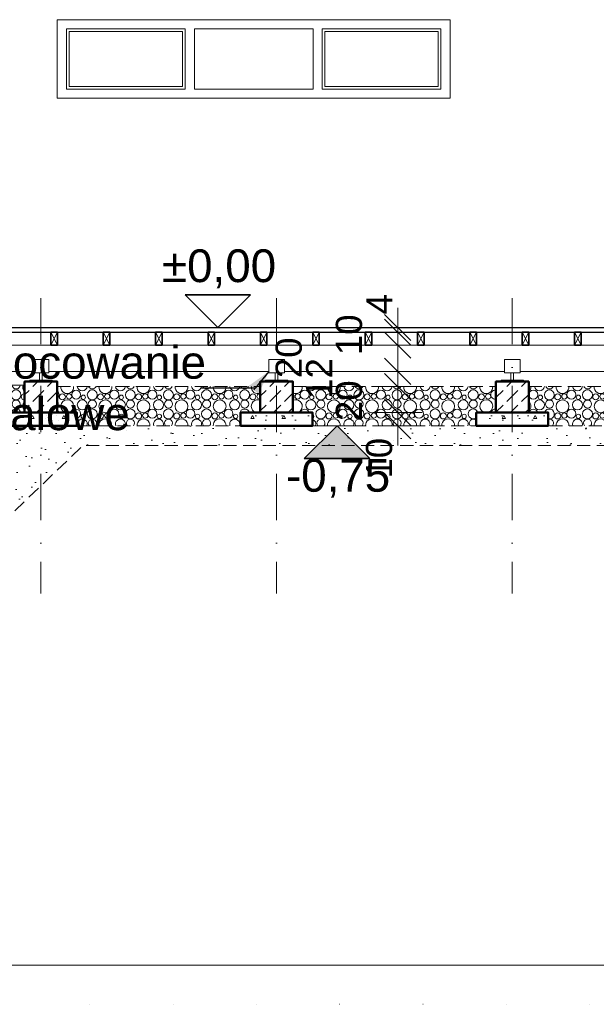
# Model space of a CAD drawing. Header units: centimetres. Extents: x -43488 to -10641, y 2063 to 22960.
# Tile 58 of 72: x -35840 to -35400, y 7867 to 8618. Entities that reach past the tile are written whole.
import ezdxf

# ---------------------------------------------------------------- set-up
doc = ezdxf.new("R2010")
doc.units = ezdxf.units.CM
doc.header["$MEASUREMENT"] = 0
for name, pattern in [('Kreski i kropki', [67.027776, 35.277777, -17.638888, 0, -14.111111]), ('Kropkowana', [63.499999, 0, -63.499999]), ('Przerywana krótka2', [15, 10, -5])]:
    doc.linetypes.add(name, pattern=pattern)
for name, color, linetype, lineweight, true_color in [('!konstrukcja tarasu_Nr_pióra__161', 7, 'Continuous', 35, 0xda4c01), ('!konstrukcja tarasu_Nr_pióra__4', 7, 'Continuous', 25, 0x31fd59), ('!konstrukcja tarasu_Nr_pióra__6', 7, 'Continuous', 18, 0x3fa3ff), ('!konstrukcja tarasu_Nr_pióra__8', 7, 'Continuous', 13, 0x42bda7), ('!konstrukcja tarasu_Nr_pióra__87', 7, 'Continuous', 18, 0x8002ff), ('_wyposazenie_Nr_pióra__6', 7, 'Continuous', 18, 0x3fa3ff), ('linie pomocnicze_Nr_pióra__14', 7, 'Continuous', 18, 0xcc0000), ('Otoczenie i krajobraz_Nr_pióra__20', 7, 'Continuous', 18, 0xffd4d4), ('Słupy_Nr_pióra__7', 7, 'Continuous', 15, 0x9f9fff), ('Słupy_Nr_pióra__8', 7, 'Continuous', 13, 0x42bda7), ('Wymiarowanie_Nr_pióra__3', 7, 'Continuous', 35, 0xff6500), ('Wymiarowanie_Nr_pióra__6', 7, 'Continuous', 18, 0x3fa3ff), ('Wymiarowanie_Nr_pióra__8', 7, 'Continuous', 13, 0x42bda7), ('Ściany zewnętrzne_Nr_pióra__6', 7, 'Continuous', 18, 0x3fa3ff)]:
    doc.layers.add(name, color=color, linetype=linetype, lineweight=lineweight, true_color=true_color)
doc.layers.add('Słupy_Nr_pióra__1', color=8, linetype='Continuous', lineweight=50)
doc.layers.add('Słupy_Nr_pióra__10', color=1, linetype='Continuous', lineweight=0)
doc.layers.add('Wymiarowanie', color=7, linetype='Continuous')
doc.styles.add('STYL_AUTOMATYCZNY_1', font='txt')
doc.dimstyles.new('STYL_AUTOMATYCZNY__1', dxfattribs={"dimtxt": 20, "dimasz": 19, "dimexe": 0.18, "dimexo": 0.0625, "dimgap": 0, "dimtad": 1, "dimdec": 0, "dimzin": 0, "dimdsep": 46, "dimtxsty": 'STYL_AUTOMATYCZNY_1', "dimblk": 'ARROWHEAD_6', "dimblk1": 'ARROWHEAD_6', "dimblk2": 'ARROWHEAD_6', "dimcen": 0.09, "dimse1": 1, "dimse2": 1, "dimclrd": 256, "dimclre": 256, "dimclrt": 256, "dimazin": 0, "dimtfac": 1, "dimtdec": 4, "dimtmove": 0, "dimatfit": 3, "dimfxl": 1, "dimtolj": 1, "dimtzin": 0, "dimarcsym": 0})
doc.dimstyles.new('STYL_AUTOMATYCZNY__9', dxfattribs={"dimtxt": 0.18, "dimasz": 18.24, "dimexe": 0.18, "dimexo": 0.0625, "dimgap": 0, "dimtad": 0, "dimtih": 1, "dimtoh": 1, "dimdec": 4, "dimzin": 0, "dimdsep": 46, "dimcen": 0.09, "dimadec": 0, "dimazin": 0, "dimtfac": 1, "dimtdec": 4, "dimtmove": 0, "dimatfit": 3, "dimldrblk": 'ARROWHEAD_5', "dimfxl": 1, "dimtolj": 1, "dimtzin": 0, "dimarcsym": 0})
pattern_1 = [(45, (0, 0), (-11.3137085, 11.3137085), [12, -4]), (45, (0, 11.314), (-11.3137085, 11.3137085), [12, -4])]
pattern_2 = [(0, (0, 0), (0, 41.56922), [2.6, -21.4]), (0, (12, 20.785), (0, 41.56922), [2.6, -21.4]), (60, (0, 0), (-36, 20.78461), [2.6, -21.4]), (60, (24, 0), (-36, 20.78461), [2.6, -21.4]), (120, (2.6, 0), (36, 20.78461), [2.6, -21.4]), (120, (26.6, 0), (36, 20.78461), [2.6, -21.4]), (0, (0, 4), (0, 8), [0, -8, 0, -12]), (45, (4, 4), (-5.6568542, 5.6568542), [0, -6, 0, -10])]

# ---------------------------------------------------------------- blocks, each defined once
blk = doc.blocks.new('*X1')
at = {"layer": 'Słupy_Nr_pióra__10', "color": 1, "linetype": 'Continuous', "lineweight": 0}
for centre, radius in [((-35807.82, 8330.43), 2.29), ((-35802.71, 8330.72), 2.01), ((-35797.32, 8332.14), 3.4), ((-35791.93, 8330.1), 1.65), ((-35785.05, 8331.96), 3.78), ((-35778.72, 8330.43), 2.29), ((-35773.62, 8330.72), 2.01), ((-35768.23, 8332.14), 3.4), ((-35762.84, 8330.1), 1.65), ((-35755.95, 8331.96), 3.78), ((-35749.63, 8330.43), 2.29), ((-35744.52, 8330.72), 2.01), ((-35739.13, 8332.14), 3.4), ((-35733.74, 8330.1), 1.65), ((-35726.85, 8331.96), 3.78), ((-35720.53, 8330.43), 2.29), ((-35715.42, 8330.72), 2.01), ((-35710.03, 8332.14), 3.4), ((-35704.64, 8330.1), 1.65), ((-35697.76, 8331.96), 3.78), ((-35691.43, 8330.43), 2.29), ((-35686.33, 8330.72), 2.01), ((-35680.94, 8332.14), 3.4), ((-35675.55, 8330.1), 1.65), ((-35668.66, 8331.96), 3.78), ((-35662.34, 8330.43), 2.29), ((-35792.65, 8324.25), 3.82), ((-35785.05, 8317.4), 3.78), ((-35784.96, 8324.95), 3.07), ((-35775.03, 8323.25), 4.9), ((-35763.55, 8324.25), 3.82), ((-35755.95, 8317.4), 3.78), ((-35755.87, 8324.95), 3.07), ((-35745.94, 8323.25), 4.9), ((-35734.45, 8324.25), 3.82), ((-35726.85, 8317.4), 3.78), ((-35726.77, 8324.95), 3.07), ((-35716.84, 8323.25), 4.9), ((-35705.36, 8324.25), 3.82), ((-35697.76, 8317.4), 3.78), ((-35697.67, 8324.95), 3.07), ((-35687.75, 8323.25), 4.9), ((-35676.26, 8324.25), 3.82), ((-35668.58, 8324.95), 3.07), ((-35791.93, 8315.54), 1.65), ((-35778.72, 8315.87), 2.29), ((-35773.62, 8316.16), 2.01), ((-35768.23, 8317.58), 3.4), ((-35762.84, 8315.54), 1.65), ((-35749.63, 8315.87), 2.29), ((-35744.52, 8316.16), 2.01), ((-35739.13, 8317.58), 3.4), ((-35733.74, 8315.54), 1.65), ((-35720.53, 8315.87), 2.29), ((-35715.42, 8316.16), 2.01), ((-35710.03, 8317.58), 3.4), ((-35704.64, 8315.54), 1.65), ((-35691.43, 8315.87), 2.29), ((-35686.33, 8316.16), 2.01), ((-35680.94, 8317.58), 3.4), ((-35675.55, 8315.54), 1.65)]:
    blk.add_circle(centre, radius, dxfattribs=at)
for centre, radius, start, end in [((-35814.06, 8339.51), 3.07, 320.02902, 337.95159), ((-35804.13, 8337.81), 4.9, 173.54894, 6.45106), ((-35792.65, 8338.81), 3.82, 186.71701, 353.28299), ((-35784.96, 8339.51), 3.07, 202.04841, 337.95159), ((-35775.03, 8337.81), 4.9, 173.54894, 6.45106), ((-35763.55, 8338.81), 3.82, 186.71701, 353.28299), ((-35755.87, 8339.51), 3.07, 202.04841, 337.95159), ((-35745.94, 8337.81), 4.9, 173.54894, 6.45106), ((-35734.45, 8338.81), 3.82, 186.71701, 353.28299), ((-35726.77, 8339.51), 3.07, 202.04841, 337.95159), ((-35716.84, 8337.81), 4.9, 173.54894, 6.45106), ((-35705.36, 8338.81), 3.82, 186.71701, 353.28299), ((-35697.67, 8339.51), 3.07, 202.04841, 337.95159), ((-35687.75, 8337.81), 4.9, 173.54894, 6.45106), ((-35676.26, 8338.81), 3.82, 186.71701, 353.28299), ((-35668.58, 8339.51), 3.07, 202.04841, 337.95159), ((-35658.65, 8337.81), 4.9, 173.54894, 293.33595), ((-35814.14, 8331.96), 3.78, 310.00625, 49.99375), ((-35657.23, 8330.72), 2.01, 74.93292, 285.06708), ((-35814.06, 8324.95), 3.07, 320.02902, 39.97098), ((-35804.13, 8323.25), 4.9, 273.04655, 266.95345), ((-35668.66, 8317.4), 3.78, 14.64444, 216.30649), ((-35658.65, 8323.25), 4.9, 66.66405, 266.95345), ((-35814.14, 8317.4), 3.78, 14.64444, 49.99375), ((-35797.32, 8317.58), 3.4, 280.4019, 166.69448), ((-35775.03, 8308.69), 4.9, 356.13129, 183.86871), ((-35745.94, 8308.69), 4.9, 356.13129, 183.86871), ((-35716.84, 8308.69), 4.9, 356.13129, 183.86871), ((-35687.75, 8308.69), 4.9, 356.13129, 183.86871), ((-35658.65, 8323.25), 4.9, 273.04655, 293.33595), ((-35792.65, 8309.69), 3.82, 339.6531, 200.3469), ((-35784.96, 8310.39), 3.07, 318.51847, 221.48153), ((-35763.55, 8309.69), 3.82, 339.6531, 200.3469), ((-35755.87, 8310.39), 3.07, 318.51847, 221.48153), ((-35734.45, 8309.69), 3.82, 339.6531, 200.3469), ((-35726.77, 8310.39), 3.07, 318.51847, 221.48153), ((-35705.36, 8309.69), 3.82, 339.6531, 200.3469), ((-35697.67, 8310.39), 3.07, 318.51847, 221.48153), ((-35676.26, 8309.69), 3.82, 339.6531, 200.3469)]:
    blk.add_arc(centre, radius, start, end, dxfattribs=at)
blk = doc.blocks.new('*X2')
at = {"layer": 'Słupy_Nr_pióra__10', "color": 1, "linetype": 'Continuous', "lineweight": 0}
for centre, radius in [((-35628.13, 8330.72), 2.01), ((-35622.74, 8332.14), 3.4), ((-35617.35, 8330.1), 1.65), ((-35610.47, 8331.96), 3.78), ((-35604.14, 8330.43), 2.29), ((-35599.04, 8330.72), 2.01), ((-35593.65, 8332.14), 3.4), ((-35588.26, 8330.1), 1.65), ((-35581.37, 8331.96), 3.78), ((-35575.05, 8330.43), 2.29), ((-35569.94, 8330.72), 2.01), ((-35564.55, 8332.14), 3.4), ((-35559.16, 8330.1), 1.65), ((-35552.27, 8331.96), 3.78), ((-35545.95, 8330.43), 2.29), ((-35540.84, 8330.72), 2.01), ((-35535.45, 8332.14), 3.4), ((-35530.06, 8330.1), 1.65), ((-35523.18, 8331.96), 3.78), ((-35516.85, 8330.43), 2.29), ((-35511.75, 8330.72), 2.01), ((-35506.36, 8332.14), 3.4), ((-35500.97, 8330.1), 1.65), ((-35494.08, 8331.96), 3.78), ((-35487.76, 8330.43), 2.29), ((-35482.65, 8330.72), 2.01), ((-35618.07, 8324.25), 3.82), ((-35610.47, 8317.4), 3.78), ((-35610.38, 8324.95), 3.07), ((-35600.46, 8323.25), 4.9), ((-35588.97, 8324.25), 3.82), ((-35581.37, 8317.4), 3.78), ((-35581.29, 8324.95), 3.07), ((-35571.36, 8323.25), 4.9), ((-35559.87, 8324.25), 3.82), ((-35552.27, 8317.4), 3.78), ((-35552.19, 8324.95), 3.07), ((-35542.26, 8323.25), 4.9), ((-35530.78, 8324.25), 3.82), ((-35523.18, 8317.4), 3.78), ((-35523.09, 8324.95), 3.07), ((-35513.17, 8323.25), 4.9), ((-35501.68, 8324.25), 3.82), ((-35494, 8324.95), 3.07), ((-35604.14, 8315.87), 2.29), ((-35599.04, 8316.16), 2.01), ((-35593.65, 8317.58), 3.4), ((-35588.26, 8315.54), 1.65), ((-35575.05, 8315.87), 2.29), ((-35569.94, 8316.16), 2.01), ((-35564.55, 8317.58), 3.4), ((-35559.16, 8315.54), 1.65), ((-35545.95, 8315.87), 2.29), ((-35540.84, 8316.16), 2.01), ((-35535.45, 8317.58), 3.4), ((-35530.06, 8315.54), 1.65), ((-35516.85, 8315.87), 2.29), ((-35511.75, 8316.16), 2.01), ((-35506.36, 8317.58), 3.4), ((-35500.97, 8315.54), 1.65)]:
    blk.add_circle(centre, radius, dxfattribs=at)
for centre, radius, start, end in [((-35629.55, 8337.81), 4.9, 243.86872, 6.45106), ((-35618.07, 8338.81), 3.82, 186.71701, 353.28299), ((-35610.38, 8339.51), 3.07, 202.04841, 337.95159), ((-35600.46, 8337.81), 4.9, 173.54894, 6.45106), ((-35588.97, 8338.81), 3.82, 186.71701, 353.28299), ((-35581.29, 8339.51), 3.07, 202.04841, 337.95159), ((-35571.36, 8337.81), 4.9, 173.54894, 6.45106), ((-35559.87, 8338.81), 3.82, 186.71701, 353.28299), ((-35552.19, 8339.51), 3.07, 202.04841, 337.95159), ((-35542.26, 8337.81), 4.9, 173.54894, 6.45106), ((-35530.78, 8338.81), 3.82, 186.71701, 353.28299), ((-35523.09, 8339.51), 3.07, 202.04841, 337.95159), ((-35513.17, 8337.81), 4.9, 173.54894, 6.45106), ((-35501.68, 8338.81), 3.82, 186.71701, 353.28299), ((-35494, 8339.51), 3.07, 202.04841, 337.95159), ((-35484.07, 8337.81), 4.9, 173.54894, 6.45106), ((-35633.24, 8330.43), 2.29, 312.02206, 47.97794), ((-35477.26, 8332.14), 3.4, 80.66939, 279.33061), ((-35629.55, 8323.25), 4.9, 273.04655, 116.13128), ((-35494.08, 8317.4), 3.78, 14.64444, 308.77788), ((-35484.07, 8323.25), 4.9, 273.04655, 266.95345), ((-35629.55, 8323.25), 4.9, 243.86872, 266.95345), ((-35622.74, 8317.58), 3.4, 13.30552, 166.69448), ((-35617.35, 8315.54), 1.65, 292.95452, 67.04548), ((-35600.46, 8308.69), 4.9, 356.13129, 183.86871), ((-35571.36, 8308.69), 4.9, 356.13129, 183.86871), ((-35542.26, 8308.69), 4.9, 356.13129, 183.86871), ((-35513.17, 8308.69), 4.9, 356.13129, 183.86871), ((-35477.26, 8317.58), 3.4, 80.66939, 166.69448), ((-35618.07, 8309.69), 3.82, 339.6531, 69.15559), ((-35610.38, 8310.39), 3.07, 318.51847, 221.48153), ((-35588.97, 8309.69), 3.82, 339.6531, 200.3469), ((-35581.29, 8310.39), 3.07, 318.51847, 221.48153), ((-35559.87, 8309.69), 3.82, 339.6531, 200.3469), ((-35552.19, 8310.39), 3.07, 318.51847, 221.48153), ((-35530.78, 8309.69), 3.82, 339.6531, 200.3469), ((-35523.09, 8310.39), 3.07, 318.51847, 221.48153), ((-35501.68, 8309.69), 3.82, 339.6531, 200.3469), ((-35494, 8310.39), 3.07, 41.76061, 221.48153)]:
    blk.add_arc(centre, radius, start, end, dxfattribs=at)
blk = doc.blocks.new('*X3')
at = {"layer": 'Słupy_Nr_pióra__10', "color": 1, "linetype": 'Continuous', "lineweight": 0}
for centre, radius in [((-35448.16, 8332.14), 3.4), ((-35442.77, 8330.1), 1.65), ((-35435.89, 8331.96), 3.78), ((-35429.56, 8330.43), 2.29), ((-35424.46, 8330.72), 2.01), ((-35419.07, 8332.14), 3.4), ((-35413.68, 8330.1), 1.65), ((-35406.79, 8331.96), 3.78), ((-35400.47, 8330.43), 2.29), ((-35395.36, 8330.72), 2.01), ((-35389.97, 8332.14), 3.4), ((-35384.58, 8330.1), 1.65), ((-35377.69, 8331.96), 3.78), ((-35371.37, 8330.43), 2.29), ((-35366.26, 8330.72), 2.01), ((-35360.87, 8332.14), 3.4), ((-35355.48, 8330.1), 1.65), ((-35348.6, 8331.96), 3.78), ((-35342.27, 8330.43), 2.29), ((-35337.17, 8330.72), 2.01), ((-35331.78, 8332.14), 3.4), ((-35326.39, 8330.1), 1.65), ((-35319.5, 8331.96), 3.78), ((-35313.18, 8330.43), 2.29), ((-35443.49, 8324.25), 3.82), ((-35435.8, 8324.95), 3.07), ((-35425.88, 8323.25), 4.9), ((-35414.39, 8324.25), 3.82), ((-35406.79, 8317.4), 3.78), ((-35406.71, 8324.95), 3.07), ((-35396.78, 8323.25), 4.9), ((-35385.29, 8324.25), 3.82), ((-35377.69, 8317.4), 3.78), ((-35377.61, 8324.95), 3.07), ((-35367.68, 8323.25), 4.9), ((-35356.2, 8324.25), 3.82), ((-35348.6, 8317.4), 3.78), ((-35348.51, 8324.95), 3.07), ((-35338.59, 8323.25), 4.9), ((-35327.1, 8324.25), 3.82), ((-35319.42, 8324.95), 3.07), ((-35429.56, 8315.87), 2.29), ((-35424.46, 8316.16), 2.01), ((-35419.07, 8317.58), 3.4), ((-35413.68, 8315.54), 1.65), ((-35400.47, 8315.87), 2.29), ((-35395.36, 8316.16), 2.01), ((-35389.97, 8317.58), 3.4), ((-35384.58, 8315.54), 1.65), ((-35371.37, 8315.87), 2.29), ((-35366.26, 8316.16), 2.01), ((-35360.87, 8317.58), 3.4), ((-35355.48, 8315.54), 1.65), ((-35342.27, 8315.87), 2.29), ((-35337.17, 8316.16), 2.01), ((-35331.78, 8317.58), 3.4), ((-35326.39, 8315.54), 1.65)]:
    blk.add_circle(centre, radius, dxfattribs=at)
for centre, radius, start, end in [((-35454.97, 8337.81), 4.9, 311.79255, 6.45106), ((-35443.49, 8338.81), 3.82, 186.71701, 353.28299), ((-35435.8, 8339.51), 3.07, 202.04841, 337.95159), ((-35425.88, 8337.81), 4.9, 173.54894, 6.45106), ((-35414.39, 8338.81), 3.82, 186.71701, 353.28299), ((-35406.71, 8339.51), 3.07, 202.04841, 337.95159), ((-35396.78, 8337.81), 4.9, 173.54894, 6.45106), ((-35385.29, 8338.81), 3.82, 186.71701, 353.28299), ((-35377.61, 8339.51), 3.07, 202.04841, 337.95159), ((-35367.68, 8337.81), 4.9, 173.54894, 6.45106), ((-35356.2, 8338.81), 3.82, 186.71701, 353.28299), ((-35348.51, 8339.51), 3.07, 202.04841, 337.95159), ((-35338.59, 8337.81), 4.9, 173.54894, 6.45106), ((-35327.1, 8338.81), 3.82, 186.71701, 353.28299), ((-35319.42, 8339.51), 3.07, 202.04841, 337.95159), ((-35309.49, 8337.81), 4.9, 173.54894, 304.59656), ((-35453.55, 8330.72), 2.01, 336.90703, 23.09297), ((-35308.07, 8330.72), 2.01, 47.23011, 312.76989), ((-35454.97, 8323.25), 4.9, 311.79255, 48.20745), ((-35435.89, 8317.4), 3.78, 257.44303, 165.35556), ((-35319.5, 8317.4), 3.78, 14.64444, 234.28629), ((-35309.49, 8323.25), 4.9, 55.40344, 266.95345), ((-35448.16, 8317.58), 3.4, 13.30552, 166.69448), ((-35425.88, 8308.69), 4.9, 356.13129, 183.86871), ((-35396.78, 8308.69), 4.9, 356.13129, 183.86871), ((-35367.68, 8308.69), 4.9, 356.13129, 183.86871), ((-35338.59, 8308.69), 4.9, 356.13129, 183.86871), ((-35309.49, 8323.25), 4.9, 273.04655, 304.59656), ((-35435.8, 8310.39), 3.07, 318.51847, 107.14154), ((-35414.39, 8309.69), 3.82, 339.6531, 200.3469), ((-35406.71, 8310.39), 3.07, 318.51847, 221.48153), ((-35385.29, 8309.69), 3.82, 339.6531, 200.3469), ((-35377.61, 8310.39), 3.07, 318.51847, 221.48153), ((-35356.2, 8309.69), 3.82, 339.6531, 200.3469), ((-35348.51, 8310.39), 3.07, 318.51847, 221.48153), ((-35327.1, 8309.69), 3.82, 339.6531, 200.3469), ((-35319.42, 8310.39), 3.07, 138.29433, 221.48153)]:
    blk.add_arc(centre, radius, start, end, dxfattribs=at)
blk = doc.blocks.new('*X5')
at = {"layer": 'Słupy_Nr_pióra__10', "color": 1, "linetype": 'Continuous', "lineweight": 0}
for centre, radius in [((-35860.91, 8330.72), 2.01), ((-35855.52, 8332.14), 3.4), ((-35850.13, 8330.1), 1.65), ((-35843.24, 8331.96), 3.78), ((-35850.84, 8324.25), 3.82), ((-35843.16, 8324.95), 3.07), ((-35860.91, 8316.16), 2.01), ((-35855.52, 8317.58), 3.4)]:
    blk.add_circle(centre, radius, dxfattribs=at)
for centre, radius, start, end in [((-35862.32, 8337.81), 4.9, 206.46322, 19.22941), ((-35850.84, 8338.81), 3.82, 170.70785, 9.29215), ((-35843.16, 8339.51), 3.07, 181.66621, 358.33379), ((-35833.23, 8337.81), 4.9, 160.77059, 224.70459), ((-35866.01, 8330.43), 2.29, 252.27977, 107.72023), ((-35836.92, 8330.43), 2.29, 84.80023, 275.19977), ((-35862.32, 8323.25), 4.9, 206.46322, 153.53678), ((-35843.24, 8317.4), 3.78, 14.64444, 165.35556), ((-35833.23, 8323.25), 4.9, 135.29541, 224.70459), ((-35866.01, 8315.87), 2.29, 252.27977, 107.72023), ((-35862.32, 8308.69), 4.9, 356.13129, 153.53678), ((-35850.13, 8315.54), 1.65, 163.02266, 196.97734), ((-35850.84, 8309.69), 3.82, 103.16302, 200.3469)]:
    blk.add_arc(centre, radius, start, end, dxfattribs=at)
blk = doc.blocks.new('*D8')
at = {"layer": 'Wymiarowanie_Nr_pióra__3', "color": 30, "linetype": 'Continuous', "lineweight": 35, "true_color": 0xff6500}
for p, q in [((-35561.73, 8328.57), (-35541.73, 8308.57)), ((-35561.73, 8318.36), (-35541.73, 8298.36))]:
    blk.add_line(p, q, dxfattribs=at)
at = {"layer": 'Wymiarowanie_Nr_pióra__6', "color": 161, "linetype": 'Continuous', "lineweight": 18, "true_color": 0x3fa3ff}
for p, q in [((-35532.98, 8318.57), (-35570.48, 8318.57)), ((-35551.73, 8308.36), (-35551.73, 8318.57)), ((-35532.98, 8308.36), (-35570.48, 8308.36)), ((-35551.73, 8293.36), (-35551.73, 8308.36))]:
    blk.add_line(p, q, dxfattribs=at)
at = {"layer": 'Wymiarowanie_Nr_pióra__3', "color": 30, "lineweight": 35, "true_color": 0xff6500, "char_height": 20, "attachment_point": 7, "rotation": 90, "style": 'STYL_AUTOMATYCZNY_1'}
for s, insert in [('\\A1;{\\pql;\\fArial|b0|i0|c238|p38;20}', (-35578.73, 8311.94)), ('\\A1;{\\pql;\\fArial|b0|i0|c238|p38;10}', (-35555.73, 8268.01))]:
    blk.add_mtext(s, dxfattribs=dict(at, insert=insert))
blk = doc.blocks.new('ARROWHEAD_6')
at = {"color": 0, "linetype": 'Continuous', "lineweight": 0}
for p, q in [((-0.5, -0.5), (0.5, 0.5)), ((0, 0), (-1, 0))]:
    blk.add_line(p, q, dxfattribs=at)
blk = doc.blocks.new('*D10')
at = {"layer": 'Wymiarowanie_Nr_pióra__3', "color": 30, "linetype": 'Continuous', "lineweight": 35, "true_color": 0xff6500}
for p, q in [((-35561.73, 8348.36), (-35541.73, 8328.36)), ((-35561.73, 8328.57), (-35541.73, 8308.57))]:
    blk.add_line(p, q, dxfattribs=at)
at = {"layer": 'Wymiarowanie_Nr_pióra__6', "color": 161, "linetype": 'Continuous', "lineweight": 18, "true_color": 0x3fa3ff}
for p, q in [((-35532.98, 8338.36), (-35570.48, 8338.36)), ((-35551.73, 8318.57), (-35551.73, 8338.36)), ((-35532.98, 8318.57), (-35570.48, 8318.57))]:
    blk.add_line(p, q, dxfattribs=at)
at = {"layer": 'Wymiarowanie_Nr_pióra__3', "color": 30, "lineweight": 35, "true_color": 0xff6500, "insert": (-35601.73, 8328.93), "char_height": 20, "attachment_point": 7, "rotation": 90, "style": 'STYL_AUTOMATYCZNY_1'}
blk.add_mtext('\\A1;{\\pql;\\fArial|b0|i0|c238|p38;12}', dxfattribs=at)
blk = doc.blocks.new('*D11')
at = {"layer": 'Wymiarowanie_Nr_pióra__3', "color": 30, "linetype": 'Continuous', "lineweight": 35, "true_color": 0xff6500}
for p, q in [((-35561.73, 8359.86), (-35541.73, 8339.86)), ((-35561.73, 8348.36), (-35541.73, 8328.36))]:
    blk.add_line(p, q, dxfattribs=at)
at = {"layer": 'Wymiarowanie_Nr_pióra__6', "color": 161, "linetype": 'Continuous', "lineweight": 18, "true_color": 0x3fa3ff}
for p, q in [((-35532.98, 8349.86), (-35570.48, 8349.86)), ((-35551.73, 8338.36), (-35551.73, 8349.86)), ((-35532.98, 8338.36), (-35570.48, 8338.36))]:
    blk.add_line(p, q, dxfattribs=at)
at = {"layer": 'Wymiarowanie_Nr_pióra__3', "color": 30, "lineweight": 35, "true_color": 0xff6500, "insert": (-35624.73, 8344.68), "char_height": 20, "attachment_point": 7, "rotation": 90, "style": 'STYL_AUTOMATYCZNY_1'}
blk.add_mtext('\\A1;{\\pql;\\fArial|b0|i0|c238|p38;20}', dxfattribs=at)
blk = doc.blocks.new('*D12')
at = {"layer": 'Wymiarowanie_Nr_pióra__3', "color": 30, "linetype": 'Continuous', "lineweight": 35, "true_color": 0xff6500}
for p, q in [((-35541.73, 8359.86), (-35561.73, 8379.86)), ((-35561.73, 8359.86), (-35541.73, 8339.86))]:
    blk.add_line(p, q, dxfattribs=at)
at = {"layer": 'Wymiarowanie_Nr_pióra__6', "color": 161, "linetype": 'Continuous', "lineweight": 18, "true_color": 0x3fa3ff}
for p, q in [((-35532.98, 8369.86), (-35570.48, 8369.86)), ((-35551.73, 8349.86), (-35551.73, 8369.86)), ((-35532.98, 8349.86), (-35570.48, 8349.86))]:
    blk.add_line(p, q, dxfattribs=at)
at = {"layer": 'Wymiarowanie_Nr_pióra__3', "color": 30, "lineweight": 35, "true_color": 0xff6500, "insert": (-35578.73, 8362.29), "char_height": 20, "attachment_point": 7, "rotation": 90, "style": 'STYL_AUTOMATYCZNY_1'}
blk.add_mtext('\\A1;{\\pql;\\fArial|b0|i0|c238|p38;10}', dxfattribs=at)
blk = doc.blocks.new('*D13')
at = {"layer": 'Wymiarowanie_Nr_pióra__3', "color": 30, "linetype": 'Continuous', "lineweight": 35, "true_color": 0xff6500}
for p, q in [((-35561.73, 8393.36), (-35541.73, 8373.36)), ((-35541.73, 8369.86), (-35561.73, 8389.86)), ((-35541.73, 8359.86), (-35561.73, 8379.86))]:
    blk.add_line(p, q, dxfattribs=at)
at = {"layer": 'Wymiarowanie_Nr_pióra__6', "color": 161, "linetype": 'Continuous', "lineweight": 18, "true_color": 0x3fa3ff}
for p, q in [((-35532.98, 8379.86), (-35570.48, 8379.86)), ((-35551.73, 8369.86), (-35551.73, 8379.86)), ((-35532.98, 8369.86), (-35570.48, 8369.86))]:
    blk.add_line(p, q, dxfattribs=at)
blk = doc.blocks.new('*D14')
at = {"layer": 'Wymiarowanie_Nr_pióra__3', "color": 30, "linetype": 'Continuous', "lineweight": 35, "true_color": 0xff6500}
for p, q in [((-35561.73, 8393.36), (-35541.73, 8373.36)), ((-35541.73, 8369.86), (-35561.73, 8389.86))]:
    blk.add_line(p, q, dxfattribs=at)
at = {"layer": 'Wymiarowanie_Nr_pióra__6', "color": 161, "linetype": 'Continuous', "lineweight": 18, "true_color": 0x3fa3ff}
for p, q in [((-35551.73, 8383.36), (-35551.73, 8398.36)), ((-35532.98, 8383.36), (-35570.48, 8383.36)), ((-35551.73, 8379.86), (-35551.73, 8383.36)), ((-35532.98, 8379.86), (-35570.48, 8379.86))]:
    blk.add_line(p, q, dxfattribs=at)
at = {"layer": 'Wymiarowanie_Nr_pióra__3', "color": 30, "lineweight": 35, "true_color": 0xff6500, "insert": (-35555.73, 8393.36), "char_height": 20, "attachment_point": 7, "rotation": 90, "style": 'STYL_AUTOMATYCZNY_1'}
blk.add_mtext('\\A1;{\\pql;\\fArial|b0|i0|c238|p38;4}', dxfattribs=at)
blk = doc.blocks.new('ARROWHEAD_5')
at = {"linetype": 'Continuous', "lineweight": 0}
blk.add_hatch(color=0, dxfattribs=at).paths.add_polyline_path([(-1, 0.2679), (0, 0), (-1, -0.2679)])
at = {"color": 0, "linetype": 'Continuous', "lineweight": 0}
blk.add_line((0, 0), (-1, 0), dxfattribs=at)

msp = doc.modelspace()

# ---------------------------------------------------------------- hatches: boundary and pattern name
at = {"layer": 'Słupy_Nr_pióra__7', "linetype": 'Continuous', "lineweight": 15, "true_color": 0x9f9fff}
h = msp.add_hatch(dxfattribs=at)
h.set_pattern_fill('A_beton', color=161, style=0, pattern_type=2)
h.set_pattern_definition(pattern_1)
h.paths.add_polyline_path([(-35836.71, 8318.36), (-35836.71, 8342.05), (-35811.71, 8342.05), (-35811.71, 8318.36)])
h = msp.add_hatch(dxfattribs=at)
h.set_pattern_fill('A_beton', color=161, style=0, pattern_type=2)
h.set_pattern_definition(pattern_1)
h.paths.add_polyline_path([(-35656.71, 8318.36), (-35656.71, 8342.05), (-35631.71, 8342.05), (-35631.71, 8318.36)])
h = msp.add_hatch(dxfattribs=at)
h.set_pattern_fill('A_beton', color=161, style=0, pattern_type=2)
h.set_pattern_definition(pattern_1)
h.paths.add_polyline_path([(-35476.71, 8318.36), (-35476.71, 8342.05), (-35451.71, 8342.05), (-35451.71, 8318.36)])
at = {"layer": 'Słupy_Nr_pióra__8', "linetype": 'Continuous', "lineweight": 13, "true_color": 0x42bda7}
h = msp.add_hatch(dxfattribs=at)
h.set_pattern_fill('A_beton_lekki', color=135, style=0, pattern_type=2)
h.set_pattern_definition(pattern_2)
h.paths.add_polyline_path([(-35851.71, 8308.36), (-35851.71, 8318.36), (-35796.71, 8318.36), (-35796.71, 8308.36)])
h = msp.add_hatch(dxfattribs=at)
h.set_pattern_fill('A_beton_lekki', color=135, style=0, pattern_type=2)
h.set_pattern_definition(pattern_2)
h.paths.add_polyline_path([(-35671.71, 8308.36), (-35671.71, 8318.36), (-35616.71, 8318.36), (-35616.71, 8308.36)])
h = msp.add_hatch(dxfattribs=at)
h.set_pattern_fill('A_beton_lekki', color=135, style=0, pattern_type=2)
h.set_pattern_definition(pattern_2)
h.paths.add_polyline_path([(-35491.71, 8308.36), (-35491.71, 8318.36), (-35436.71, 8318.36), (-35436.71, 8308.36)])
h = msp.add_hatch(dxfattribs=at)
h.set_pattern_fill('płyty_kamienne', color=135, style=0, pattern_type=2)
h.set_pattern_definition([(45, (0, 35), (-11.136932, 11.136932), [0, -10.5, 0, -15.75]), (110, (35, 35), (14.800159, 5.386817), [0, -7.7, 0, -13.3])])
h.paths.add_polyline_path([(-35866.71, 8293.36), (-35854.21, 8293.36), (-35854.21, 8253.36), (-35844.21, 8243.36), (-35792.04, 8293.36), (-35644.21, 8293.36), (-35074.77, 8293.36), (-35065.99, 8308.36), (-35644.21, 8308.36), (-35866.71, 8308.36)])
at = {"layer": 'Wymiarowanie_Nr_pióra__3', "linetype": 'Continuous', "lineweight": 35, "true_color": 0xff6500}
msp.add_hatch(color=30, dxfattribs=at).paths.add_polyline_path([(-35598.09, 8308.36), (-35623.09, 8283.36), (-35573.09, 8283.36)])

# ---------------------------------------------------------------- linework, layer by layer
at = {"layer": '!konstrukcja tarasu_Nr_pióra__161', "color": 22, "linetype": 'Continuous', "lineweight": 35, "true_color": 0xda4c01}
for p, q in [((-35816.62, 8379.86), (-35811.62, 8379.86)), ((-35816.62, 8369.86), (-35816.62, 8379.86)), ((-35811.62, 8379.86), (-35811.62, 8369.86)), ((-35776.62, 8379.86), (-35771.62, 8379.86)), ((-35776.62, 8369.86), (-35776.62, 8379.86)), ((-35771.62, 8379.86), (-35771.62, 8369.86)), ((-35736.62, 8379.86), (-35731.62, 8379.86)), ((-35736.62, 8369.86), (-35736.62, 8379.86)), ((-35731.62, 8379.86), (-35731.62, 8369.86)), ((-35696.62, 8379.86), (-35691.62, 8379.86)), ((-35696.62, 8369.86), (-35696.62, 8379.86)), ((-35691.62, 8379.86), (-35691.62, 8369.86)), ((-35656.62, 8379.86), (-35651.62, 8379.86)), ((-35656.62, 8369.86), (-35656.62, 8379.86)), ((-35651.62, 8379.86), (-35651.62, 8369.86)), ((-35616.62, 8379.86), (-35611.62, 8379.86)), ((-35616.62, 8369.86), (-35616.62, 8379.86)), ((-35611.62, 8379.86), (-35611.62, 8369.86)), ((-35576.62, 8379.86), (-35571.62, 8379.86)), ((-35576.62, 8369.86), (-35576.62, 8379.86)), ((-35571.62, 8379.86), (-35571.62, 8369.86)), ((-35536.62, 8379.86), (-35531.62, 8379.86)), ((-35536.62, 8369.86), (-35536.62, 8379.86)), ((-35531.62, 8379.86), (-35531.62, 8369.86)), ((-35496.62, 8379.86), (-35491.62, 8379.86)), ((-35496.62, 8369.86), (-35496.62, 8379.86)), ((-35491.62, 8379.86), (-35491.62, 8369.86)), ((-35456.62, 8379.86), (-35451.62, 8379.86)), ((-35456.62, 8369.86), (-35456.62, 8379.86)), ((-35451.62, 8379.86), (-35451.62, 8369.86)), ((-35416.62, 8379.86), (-35411.62, 8379.86)), ((-35416.62, 8369.86), (-35416.62, 8379.86)), ((-35411.62, 8379.86), (-35411.62, 8369.86)), ((-35811.62, 8369.86), (-35816.62, 8369.86)), ((-35771.62, 8369.86), (-35776.62, 8369.86)), ((-35731.62, 8369.86), (-35736.62, 8369.86)), ((-35691.62, 8369.86), (-35696.62, 8369.86)), ((-35651.62, 8369.86), (-35656.62, 8369.86)), ((-35611.62, 8369.86), (-35616.62, 8369.86)), ((-35571.62, 8369.86), (-35576.62, 8369.86)), ((-35531.62, 8369.86), (-35536.62, 8369.86)), ((-35491.62, 8369.86), (-35496.62, 8369.86)), ((-35451.62, 8369.86), (-35456.62, 8369.86)), ((-35411.62, 8369.86), (-35416.62, 8369.86))]:
    msp.add_line(p, q, dxfattribs=at)
at = {"layer": '!konstrukcja tarasu_Nr_pióra__4', "color": 100, "linetype": 'Continuous', "lineweight": 25, "true_color": 0x31fd59}
for p, q in [((-35874.71, 8383.36), (-35131.71, 8383.36)), ((-35874.71, 8379.86), (-35131.71, 8379.86))]:
    msp.add_line(p, q, dxfattribs=at)
at = {"layer": '!konstrukcja tarasu_Nr_pióra__6', "color": 161, "linetype": 'Continuous', "lineweight": 18, "true_color": 0x3fa3ff}
for p, q in [((-35863.71, 8369.86), (-35133.71, 8369.86)), ((-35818.21, 8358.86), (-35830.21, 8358.86)), ((-35830.21, 8358.86), (-35830.21, 8348.86)), ((-35818.21, 8348.86), (-35818.21, 8358.86)), ((-35638.21, 8358.86), (-35650.21, 8358.86)), ((-35650.21, 8358.86), (-35650.21, 8348.86)), ((-35638.21, 8348.86), (-35638.21, 8358.86)), ((-35458.21, 8358.86), (-35470.21, 8358.86)), ((-35470.21, 8358.86), (-35470.21, 8348.86)), ((-35458.21, 8348.86), (-35458.21, 8358.86)), ((-35863.71, 8349.86), (-35830.21, 8349.86)), ((-35830.21, 8348.86), (-35818.21, 8348.86)), ((-35825.21, 8348.86), (-35825.21, 8343.05)), ((-35823.21, 8348.86), (-35823.21, 8343.05)), ((-35818.21, 8349.86), (-35650.21, 8349.86)), ((-35650.21, 8348.86), (-35638.21, 8348.86)), ((-35645.21, 8348.86), (-35645.21, 8343.05)), ((-35643.21, 8348.86), (-35643.21, 8343.05)), ((-35638.21, 8349.86), (-35470.21, 8349.86)), ((-35470.21, 8348.86), (-35458.21, 8348.86)), ((-35465.21, 8348.86), (-35465.21, 8343.05)), ((-35463.21, 8348.86), (-35463.21, 8343.05)), ((-35458.21, 8349.86), (-35300.21, 8349.86)), ((-35832.71, 8343.05), (-35815.71, 8343.05)), ((-35832.71, 8342.05), (-35832.71, 8343.05)), ((-35832.71, 8342.05), (-35815.71, 8342.05)), ((-35815.71, 8342.05), (-35815.71, 8343.05)), ((-35652.71, 8343.05), (-35635.71, 8343.05)), ((-35652.71, 8342.05), (-35652.71, 8343.05)), ((-35652.71, 8342.05), (-35635.71, 8342.05)), ((-35635.71, 8342.05), (-35635.71, 8343.05)), ((-35472.71, 8343.05), (-35455.71, 8343.05)), ((-35472.71, 8342.05), (-35472.71, 8343.05)), ((-35472.71, 8342.05), (-35455.71, 8342.05)), ((-35455.71, 8342.05), (-35455.71, 8343.05))]:
    msp.add_line(p, q, dxfattribs=at)
at = {"layer": '!konstrukcja tarasu_Nr_pióra__8', "color": 135, "linetype": 'Continuous', "lineweight": 13, "true_color": 0x42bda7}
for p, q in [((-35816.62, 8369.86), (-35811.62, 8379.86)), ((-35816.62, 8379.86), (-35811.62, 8369.86)), ((-35776.62, 8369.86), (-35771.62, 8379.86)), ((-35776.62, 8379.86), (-35771.62, 8369.86)), ((-35736.62, 8379.86), (-35731.62, 8369.86)), ((-35736.62, 8369.86), (-35731.62, 8379.86)), ((-35696.62, 8369.86), (-35691.62, 8379.86)), ((-35696.62, 8379.86), (-35691.62, 8369.86)), ((-35656.62, 8379.86), (-35651.62, 8369.86)), ((-35656.62, 8369.86), (-35651.62, 8379.86)), ((-35616.62, 8379.86), (-35611.62, 8369.86)), ((-35616.62, 8369.86), (-35611.62, 8379.86)), ((-35576.62, 8379.86), (-35571.62, 8369.86)), ((-35576.62, 8369.86), (-35571.62, 8379.86)), ((-35536.62, 8379.86), (-35531.62, 8369.86)), ((-35536.62, 8369.86), (-35531.62, 8379.86)), ((-35496.62, 8379.86), (-35491.62, 8369.86)), ((-35496.62, 8369.86), (-35491.62, 8379.86)), ((-35456.62, 8379.86), (-35451.62, 8369.86)), ((-35456.62, 8369.86), (-35451.62, 8379.86)), ((-35416.62, 8379.86), (-35411.62, 8369.86)), ((-35416.62, 8369.86), (-35411.62, 8379.86))]:
    msp.add_line(p, q, dxfattribs=at)
at = {"layer": '!konstrukcja tarasu_Nr_pióra__8', "color": 135, "linetype": 'Przerywana krótka2', "lineweight": 13, "true_color": 0x42bda7}
for p, q in [((-35836.71, 8339.42), (-35866.71, 8339.42)), ((-35811.71, 8338.36), (-35656.71, 8338.36)), ((-35631.71, 8338.36), (-35476.71, 8338.36)), ((-35451.71, 8338.36), (-35306.71, 8338.36)), ((-35065.87, 8308.36), (-35866.71, 8308.36)), ((-35844.21, 8243.36), (-35792.04, 8293.36)), ((-35074.75, 8293.36), (-35792.04, 8293.36))]:
    msp.add_line(p, q, dxfattribs=at)
at = {"layer": '!konstrukcja tarasu_Nr_pióra__87', "color": 190, "linetype": 'Kreski i kropki', "lineweight": 18, "true_color": 0x8002ff}
for p, q in [((-35824.21, 8405.85), (-35824.21, 8180.19)), ((-35644.21, 8405.85), (-35644.21, 8180.19)), ((-35464.21, 8405.85), (-35464.21, 8180.19))]:
    msp.add_line(p, q, dxfattribs=at)
at = {"layer": 'linie pomocnicze_Nr_pióra__14', "color": 12, "linetype": 'Continuous', "lineweight": 18, "true_color": 0xcc0000}
msp.add_line((-34794.21, 7896.68), (-38221.17, 7896.68), dxfattribs=at)
at = {"layer": 'Otoczenie i krajobraz_Nr_pióra__20', "color": 254, "linetype": 'Kropkowana', "lineweight": 18, "true_color": 0xffd4d4}
msp.add_line((-34769.21, 7866.68), (-38406.17, 7866.68), dxfattribs=at)
at = {"layer": 'Słupy_Nr_pióra__1', "color": 8, "linetype": 'Continuous', "lineweight": 50, "flags": 128}
for points in [[(-35836.71, 8318.36), (-35836.71, 8342.05), (-35811.71, 8342.05), (-35811.71, 8318.36)], [(-35656.71, 8318.36), (-35656.71, 8342.05), (-35631.71, 8342.05), (-35631.71, 8318.36)], [(-35476.71, 8318.36), (-35476.71, 8342.05), (-35451.71, 8342.05), (-35451.71, 8318.36)], [(-35851.71, 8308.36), (-35851.71, 8318.36), (-35796.71, 8318.36), (-35796.71, 8308.36)], [(-35671.71, 8308.36), (-35671.71, 8318.36), (-35616.71, 8318.36), (-35616.71, 8308.36)], [(-35491.71, 8308.36), (-35491.71, 8318.36), (-35436.71, 8318.36), (-35436.71, 8308.36)]]:
    msp.add_lwpolyline(points, close=True, dxfattribs=at)
at = {"layer": 'Wymiarowanie_Nr_pióra__3', "color": 30, "linetype": 'Continuous', "lineweight": 35, "true_color": 0xff6500}
for p, q in [((-35689.11, 8383.36), (-35714.11, 8408.36)), ((-35714.11, 8408.36), (-35664.11, 8408.36)), ((-35664.11, 8408.36), (-35689.11, 8383.36)), ((-35598.09, 8308.36), (-35623.09, 8283.36)), ((-35573.09, 8283.36), (-35598.09, 8308.36)), ((-35623.09, 8283.36), (-35573.09, 8283.36))]:
    msp.add_line(p, q, dxfattribs=at)
at = {"layer": 'Wymiarowanie_Nr_pióra__6', "color": 161, "linetype": 'Continuous', "lineweight": 18, "true_color": 0x3fa3ff}
for p, q in [((-35689.11, 8383.36), (-35707.86, 8383.36)), ((-35689.11, 8383.36), (-35670.36, 8383.36)), ((-35598.09, 8308.36), (-35616.84, 8308.36)), ((-35598.09, 8308.36), (-35579.34, 8308.36))]:
    msp.add_line(p, q, dxfattribs=at)
at = {"layer": 'Ściany zewnętrzne_Nr_pióra__6', "color": 161, "linetype": 'Continuous', "lineweight": 18, "true_color": 0x3fa3ff}
for p, q in [((-35811.71, 8618.36), (-35811.71, 8558.36)), ((-35511.71, 8618.36), (-35811.71, 8618.36)), ((-35511.71, 8558.36), (-35511.71, 8618.36)), ((-35804.71, 8565.36), (-35804.71, 8611.36)), ((-35804.71, 8611.36), (-35714.04, 8611.36)), ((-35802.71, 8567.36), (-35802.71, 8609.36)), ((-35802.71, 8609.36), (-35716.04, 8609.36)), ((-35716.04, 8609.36), (-35716.04, 8567.36)), ((-35714.04, 8611.36), (-35714.04, 8565.36)), ((-35707.04, 8565.36), (-35707.04, 8611.36)), ((-35707.04, 8611.36), (-35616.38, 8611.36)), ((-35616.38, 8611.36), (-35616.38, 8565.36)), ((-35609.38, 8565.36), (-35609.38, 8611.36)), ((-35609.38, 8611.36), (-35518.71, 8611.36)), ((-35607.38, 8567.36), (-35607.38, 8609.36)), ((-35607.38, 8609.36), (-35520.71, 8609.36)), ((-35520.71, 8609.36), (-35520.71, 8567.36)), ((-35518.71, 8611.36), (-35518.71, 8565.36)), ((-35714.04, 8565.36), (-35804.71, 8565.36)), ((-35716.04, 8567.36), (-35802.71, 8567.36)), ((-35616.38, 8565.36), (-35707.04, 8565.36)), ((-35518.71, 8565.36), (-35609.38, 8565.36)), ((-35520.71, 8567.36), (-35607.38, 8567.36)), ((-35811.71, 8558.36), (-35511.71, 8558.36))]:
    msp.add_line(p, q, dxfattribs=at)

# ---------------------------------------------------------------- block references
at = {"layer": 'Słupy_Nr_pióra__10', "color": 1, "linetype": 'Continuous', "lineweight": 0}
for name in ['*X5', '*X1', '*X2', '*X3']:
    msp.add_blockref(name, (0, 0), dxfattribs=at)

# ---------------------------------------------------------------- texts
at = {"layer": '_wyposazenie_Nr_pióra__6', "color": 161, "linetype": 'Continuous', "lineweight": 18, "true_color": 0x3fa3ff, "insert": (-35874.78, 8336.97), "char_height": 25, "attachment_point": 4, "line_spacing_factor": 0.942728, "style": 'STYL_AUTOMATYCZNY_1'}
msp.add_mtext('\\A1;{\\pql;\\fArial|b0|i0|c238|p38;mocowanie \\P\\pql;\\fArial|b0|i0|c238|p38;stalowe}', dxfattribs=at)
at = {"layer": 'Wymiarowanie_Nr_pióra__8', "color": 135, "lineweight": 13, "true_color": 0x42bda7, "char_height": 25, "attachment_point": 7, "style": 'STYL_AUTOMATYCZNY_1'}
for s, insert in [('\\A1;{\\pql;\\fArial|b0|i0|c238|p38;±0,00}', (-35731.74, 8413.36)), ('\\A1;{\\pql;\\fArial|b0|i0|c238|p38;-0,75}', (-35637.06, 8253.36))]:
    msp.add_mtext(s, dxfattribs=dict(at, insert=insert))

# ---------------------------------------------------------------- dimensions: what is measured, and where the dimension line sits
at = {"layer": 'Wymiarowanie', "color": 161, "linetype": 'Continuous', "lineweight": 18, "true_color": 0x3fa3ff}
for base, p1, p2, picture, middle in [((-35551.73143328, 8383.35948712), (-35696.61684118, 8379.85948712), (-35874.70892137, 8383.35948712), '*D14', (-35565.73143334, 8400.98301712)), ((-35551.73, 8379.86), (-35536.62, 8369.86), (-35696.62, 8379.86), '*D13', (-35588.73, 8377.54)), ((-35551.73, 8369.86), (-35638.21, 8349.86), (-35536.62, 8369.86), '*D12', (-35634.73, 8359.93)), ((-35551.73143328, 8349.85948712), (-35476.70868978, 8338.35948712), (-35638.20868978, 8349.85948712), '*D11', (-35611.73143403, 8344.17938787)), ((-35551.73, 8338.36), (-35511.24, 8318.57), (-35476.71, 8338.36), '*D10', (-35588.73, 8327.18)), ((-35551.73, 8318.57), (-35491.71, 8308.36), (-35511.24, 8318.57), '*D8', (-35565.73, 8283.25))]:
    dim = msp.add_linear_dim(base=base, p1=p1, p2=p2, angle=90, dimstyle='STYL_AUTOMATYCZNY__1', dxfattribs=at)
    dim.commit()
    dim.dimension.update_dxf_attribs({"geometry": picture, "text_midpoint": middle, "dimtype": 160, "text_rotation": 90})

# ---------------------------------------------------------------- leaders
at = {"layer": '_wyposazenie_Nr_pióra__6', "color": 161, "linetype": 'Continuous', "lineweight": 18, "true_color": 0x3fa3ff, "annotation_type": 0, "has_hookline": 1, "hookline_direction": 1, "text_width": 172.72}
msp.add_leader([(-35650.21, 8349.86), (-35660.65, 8336.97), (-35702.06, 8336.97)], dimstyle='STYL_AUTOMATYCZNY__9', dxfattribs=at)

doc.saveas('drawing.dxf')
